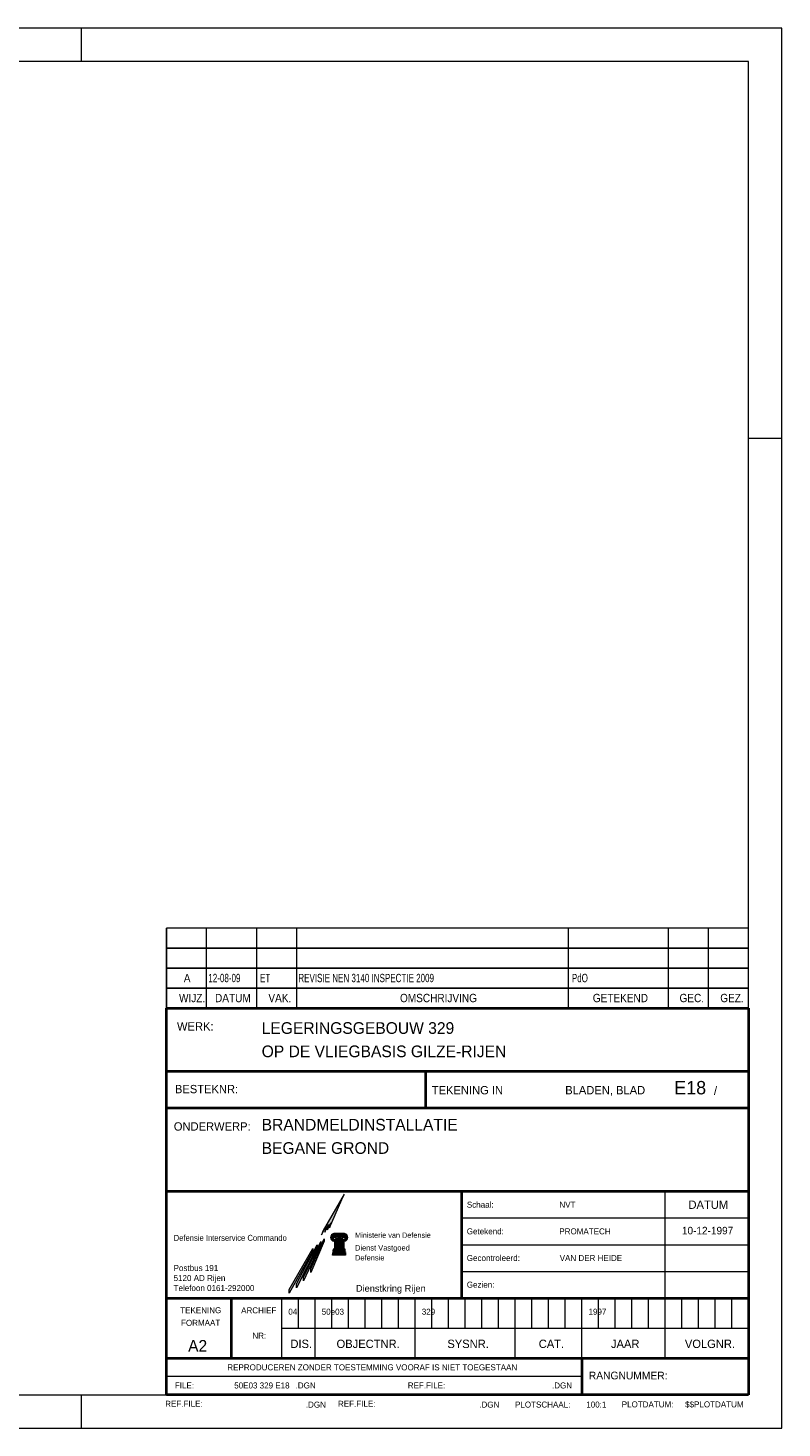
# Model space of a CAD drawing. Header units: millimetres. Extents: x -33 to 86, y -52 to 32.
# Tile 2 of 2: x 41 to 86, y -52 to 32. Entities that reach past the tile are written whole.
import ezdxf
from ezdxf.enums import TextEntityAlignment as Align

# ---------------------------------------------------------------- set-up
doc = ezdxf.new("R2010")
doc.units = ezdxf.units.MM
doc.layers.add('KADER', color=7, linetype='Continuous')
doc.layers.add('STEMPEL', color=7, linetype='Continuous')
doc.styles.add('dgn001', font='dgn001.shx')
doc.styles.add('dgn003', font='dgn003.shx')

# ---------------------------------------------------------------- blocks, each defined once
blk = doc.blocks.new('WIJZ')
at = {"layer": 'STEMPEL', "color": 1, "linetype": 'Continuous', "lineweight": 0}
for p, q in [((0, 0), (0, 1.206)), ((2.411000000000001, 0), (2.411000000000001, 1.206)), ((5.423999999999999, 0), (5.423999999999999, 1.206)), ((7.834000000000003, 0), (7.834000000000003, 1.206)), ((24.202, 0), (24.202, 1.206)), ((30.227, 0), (30.227, 1.206)), ((32.637, 0), (32.637, 1.206))]:
    blk.add_line(p, q, dxfattribs=at)
at = {"layer": 'STEMPEL', "color": 1, "linetype": 'Continuous', "lineweight": 0, "flags": 128}
blk.add_lwpolyline([(0, 0), (35.047, 0), (35.047, 1.206), (0, 1.206), (0, 0)], dxfattribs=at)
at = {"layer": 'STEMPEL', "color": 1, "linetype": 'Continuous', "lineweight": 0, "style": 'dgn001', "width": 0.8999892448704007}
for s, p in [('WIJZ.', (1.535679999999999, 0.6040430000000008)), ('DATUM', (3.98968, 0.6040430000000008)), ('VAK.', (6.817743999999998, 0.6040430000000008)), ('OMSCHRIJVING', (16.370232, 0.6040430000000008)), ('GETEKEND', (27.324488, 0.6040430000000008)), ('GEC.', (31.623744, 0.6040430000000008)), ('GEZ.', (34.04474400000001, 0.6040430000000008))]:
    blk.add_text(s, height=0.502086, dxfattribs=at).set_placement(p, align=Align.MIDDLE_CENTER)
blk = doc.blocks.new('WIJZA')
at = {"layer": 'STEMPEL', "color": 1, "linetype": 'Continuous', "lineweight": 0}
for p, q in [((0, 0), (0, 1.205000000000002)), ((2.411000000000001, 0), (2.411000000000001, 1.205000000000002)), ((5.423999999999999, 0), (5.423999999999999, 1.205000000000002)), ((7.834000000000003, 0), (7.834000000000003, 1.205000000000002)), ((24.202, 0), (24.202, 1.205000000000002)), ((30.227, 0), (30.227, 1.205000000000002)), ((32.637, 0), (32.637, 1.205000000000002))]:
    blk.add_line(p, q, dxfattribs=at)
at = {"layer": 'STEMPEL', "color": 1, "linetype": 'Continuous', "lineweight": 0, "flags": 128}
blk.add_lwpolyline([(0, 0), (35.047, 0), (35.047, 1.205000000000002), (0, 1.205000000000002), (0, 0)], dxfattribs=at)
at = {"layer": 'STEMPEL', "color": 1, "linetype": 'Continuous', "lineweight": 0, "style": 'dgn001', "width": 0.8999677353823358}
blk.add_text('A', height=0.502098, dxfattribs=at).set_placement((1.236936, 0.6030490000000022), align=Align.MIDDLE_CENTER)
at = {"layer": 'STEMPEL', "color": 1, "linetype": 'Continuous', "lineweight": 0, "style": 'dgn003'}
for s, height, width, p in [('12-08-09', 0.502098, 0.7199789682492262, (2.511000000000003, 0.6030490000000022)), ('ET    ', 0.502098, 0.7199789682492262, (5.625, 0.6030490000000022)), ('REVISIE NEN 3140 INSPECTIE 2009              ', 0.5020920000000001, 0.7199875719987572, (7.933, 0.6030459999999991)), ('PdO                   ', 0.5020920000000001, 0.7199875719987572, (24.40300000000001, 0.6030459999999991))]:
    blk.add_text(s, height=height, dxfattribs=dict(at, width=width)).set_placement(p, align=Align.MIDDLE_LEFT)
blk = doc.blocks.new('WIJZA1')
at = {"layer": 'STEMPEL', "color": 1, "linetype": 'Continuous', "lineweight": 0}
for p, q in [((0, 0), (0, 1.206)), ((2.411000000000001, 0), (2.411000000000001, 1.206)), ((5.423999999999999, 0), (5.423999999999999, 1.206)), ((7.834000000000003, 0), (7.834000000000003, 1.206)), ((24.202, 0), (24.202, 1.206)), ((30.227, 0), (30.227, 1.206)), ((32.637, 0), (32.637, 1.206))]:
    blk.add_line(p, q, dxfattribs=at)
at = {"layer": 'STEMPEL', "color": 1, "linetype": 'Continuous', "lineweight": 0, "flags": 128}
blk.add_lwpolyline([(0, 0), (35.047, 0), (35.047, 1.206), (0, 1.206), (0, 0)], dxfattribs=at)
blk = doc.blocks.new('WIJZA2')
at = {"layer": 'STEMPEL', "color": 1, "linetype": 'Continuous', "lineweight": 0}
for p, q in [((0, 0), (0, 1.204000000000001)), ((2.411000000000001, 0), (2.411000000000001, 1.204000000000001)), ((5.423999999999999, 0), (5.423999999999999, 1.204000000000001)), ((7.834000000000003, 0), (7.834000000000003, 1.204000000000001)), ((24.202, 0), (24.202, 1.204000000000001)), ((30.227, 0), (30.227, 1.204000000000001)), ((32.637, 0), (32.637, 1.204000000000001))]:
    blk.add_line(p, q, dxfattribs=at)
at = {"layer": 'STEMPEL', "color": 1, "linetype": 'Continuous', "lineweight": 0, "flags": 128}
blk.add_lwpolyline([(0, 0), (35.047, 0), (35.047, 1.204000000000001), (0, 1.204000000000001), (0, 0)], dxfattribs=at)
blk = doc.blocks.new('AnonymousCell10')
at = {"layer": 'STEMPEL'}
for points in [[(33.281, -28.095), (32.023, -30.269), (31.919, -30.545), (32.192, -30.05), (32.201, -30.117), (32.113, -30.378), (32.347, -29.919), (32.351, -29.991), (32.274, -30.242), (32.477, -29.81), (32.481, -29.883), (32.413, -30.126)], [(32.702, -31.344), (32.737, -31.344), (32.737, -30.969), (32.702, -30.969)], [(32.803, -31.344), (32.835, -31.344), (32.835, -30.934), (32.803, -30.934)], [(32.901, -31.344), (32.901, -30.693), (33.069, -30.693), (33.069, -31.344), (33.034, -31.344), (33.034, -30.728), (32.933, -30.728), (32.933, -31.344)], [(33.163, -31.344), (33.131, -31.344), (33.131, -30.934), (33.163, -30.934)], [(33.263, -31.344), (33.231, -31.344), (33.231, -30.969), (33.263, -30.969)], [(32.602, -31.644), (33.365, -31.644), (33.375, -31.772), (32.59, -31.772)], [(32.61, -31.557), (33.358, -31.557), (33.36, -31.593), (32.606, -31.593)], [(33.358, -31.557), (32.61, -31.557)], [(33.344, -31.394), (32.624, -31.394), (32.613, -31.509), (33.351, -31.509)]]:
    blk.add_hatch(color=1, dxfattribs=at).paths.add_polyline_path(points)
at = {"layer": 'STEMPEL', "true_color": 0xb3b3b3}
for points in [[(30.407, -33.492), (31.658, -31.141), (31.658, -31.278), (30.407, -33.727)], [(30.843, -33.087), (31.884, -30.949), (31.884, -31.085), (30.843, -33.319)], [(31.28, -32.583), (32.077, -30.788), (32.077, -30.913), (31.28, -32.801)], [(29.973, -33.82300000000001), (31.392, -31.368), (31.392, -31.504), (29.973, -34.06)]]:
    blk.add_hatch(color=253, dxfattribs=at).paths.add_polyline_path(points)
at = {"layer": 'STEMPEL'}
h = blk.add_hatch(color=1, dxfattribs=at)
edge = h.paths.add_edge_path()
edge.add_line((33.312, -30.463), (32.658, -30.463))
edge.add_line((32.658, -30.463), (32.65517296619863, -30.4625293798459))
edge.add_arc((32.69060258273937, -30.69145919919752), 0.2316551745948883, 98.79741111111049, 261.2025888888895)
edge.add_line((32.65517296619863, -30.92038901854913), (32.658, -30.921))
edge.add_line((32.658, -30.921), (32.716, -30.921))
edge.add_line((32.716, -30.921), (32.71240054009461, -30.92038901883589))
edge.add_arc((32.70804678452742, -30.77705216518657), 0.1434029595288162, 271.7397838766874, 361.5313616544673)
edge.add_arc((32.72472592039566, -30.78824999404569), 0.1275611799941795, 6.766707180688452, 159.3427849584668)
edge.add_arc((32.61988419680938, -30.75077356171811), 0.01635212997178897, 152.6044555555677, 337.7510361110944)
edge.add_line((32.63501886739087, -30.75696499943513), (32.63489632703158, -30.75686771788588))
edge.add_arc((32.70707016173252, -30.77702685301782), 0.07493632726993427, -16.834616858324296, 164.394227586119, ccw=False)
edge.add_arc((32.71833734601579, -30.77288733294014), 0.06574904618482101, 269.1056249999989, 336.8563666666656, ccw=False)
edge.add_line((32.71731105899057, -30.83862836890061), (32.718, -30.841))
edge.add_line((32.718, -30.841), (32.658, -30.841))
edge.add_line((32.658, -30.841), (32.65517296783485, -30.83862836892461))
edge.add_arc((32.67415311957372, -30.71598739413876), 0.124100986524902, 98.7974111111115, 261.2025888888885, ccw=False)
edge.add_line((32.65517296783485, -30.59334641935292), (32.658, -30.595))
edge.add_line((32.658, -30.595), (32.799, -30.595))
edge.add_line((32.799, -30.595), (32.79778218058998, -30.59334641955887))
edge.add_arc((32.77880204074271, -30.7159873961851), 0.1241009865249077, 36.36600277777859, 81.20259444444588, ccw=False)
edge.add_line((32.87873383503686, -30.6424028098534), (32.879, -30.641))
edge.add_line((32.879, -30.641), (33.088, -30.641))
edge.add_line((33.088, -30.641), (33.08569729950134, -30.6424028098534))
edge.add_arc((33.18562909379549, -30.71598739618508), 0.1241009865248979, 98.7974055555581, 143.6339972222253, ccw=False)
edge.add_line((33.16664895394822, -30.59334641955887), (33.167, -30.595))
edge.add_line((33.167, -30.595), (33.312, -30.595))
edge.add_line((33.312, -30.595), (33.30925816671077, -30.59334641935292))
edge.add_arc((33.2902780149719, -30.71598739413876), 0.124100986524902, -81.2025888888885, 81.2025888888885, ccw=False)
edge.add_line((33.30925816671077, -30.83862836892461), (33.312, -30.841))
edge.add_line((33.312, -30.841), (33.248, -30.841))
edge.add_line((33.248, -30.841), (33.2471200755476, -30.83862836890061))
edge.add_arc((33.24609378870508, -30.77288733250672), 0.06574904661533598, 203.1436331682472, 270.8943748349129, ccw=False)
edge.add_arc((33.2573609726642, -30.77702685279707), 0.0749363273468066, 15.605772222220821, 196.834616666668, ccw=False)
edge.add_line((33.32953480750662, -30.75686771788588), (33.3294122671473, -30.75696499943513))
edge.add_arc((33.3445469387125, -30.75077356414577), 0.01635212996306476, 202.2489547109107, 387.3955352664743)
edge.add_arc((33.23970521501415, -30.7882499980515), 0.1275611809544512, 20.65721451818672, 173.2332922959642)
edge.add_arc((33.25638434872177, -30.77705216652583), 0.1434029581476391, 178.4686388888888, 268.2602166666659)
edge.add_line((33.25203059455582, -30.92038901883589), (33.252, -30.921))
edge.add_line((33.252, -30.921), (33.312, -30.921))
edge.add_line((33.312, -30.921), (33.30925816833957, -30.92038901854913))
edge.add_arc((33.27523588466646, -30.69148234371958), 0.2314212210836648, 278.4539540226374, 440.8591318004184)
at = {"layer": 'KADER', "color": 1, "linetype": 'Continuous', "lineweight": 0}
for p, q in [((59.65000000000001, 42.176), (-59.649, 42.176)), ((17.474, 40.167), (17.474, 42.176)), ((59.65000000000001, -42.17700000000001), (59.65000000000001, 42.176)), ((57.642, 17.472), (59.65000000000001, 17.472)), ((17.474, -42.17700000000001), (17.474, -40.169)), ((-59.649, -42.17700000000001), (59.65000000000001, -42.17700000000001))]:
    blk.add_line(p, q, dxfattribs=at)
at = {"layer": 'KADER', "color": 5, "linetype": 'Continuous', "lineweight": 0}
for p, q in [((57.642, 40.167), (-57.64100000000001, 40.167)), ((57.642, -40.169), (57.642, 40.167)), ((-57.64100000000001, -40.169), (57.642, -40.169))]:
    blk.add_line(p, q, dxfattribs=at)
at = {"layer": 'STEMPEL', "color": 4, "linetype": 'Continuous', "lineweight": 40}
for p, q in [((22.595, -16.873), (57.642, -16.873)), ((22.595, -40.169), (22.595, -16.873)), ((57.642, -16.873), (57.642, -40.169)), ((22.595, -20.687), (57.642, -20.687)), ((38.2, -22.896), (38.2, -20.687)), ((22.595, -22.896), (57.642, -22.896)), ((22.595, -27.917), (57.642, -27.917)), ((40.376, -34.345), (40.376, -27.917)), ((22.595, -34.345), (57.642, -34.345)), ((26.512, -37.95999999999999), (26.512, -34.345)), ((22.595, -37.95999999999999), (57.642, -37.95999999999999)), ((47.59999999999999, -37.95999999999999), (47.59999999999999, -40.169)), ((57.642, -40.169), (22.595, -40.169))]:
    blk.add_line(p, q, dxfattribs=at)
at = {"layer": 'STEMPEL', "color": 1, "linetype": 'Continuous', "lineweight": 0}
for p, q in [((52.621, -37.95999999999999), (52.621, -27.917)), ((40.376, -29.524), (57.642, -29.524)), ((33.034, -30.728), (33.034, -31.344)), ((40.376, -31.131), (57.642, -31.131)), ((40.376, -32.738), (57.642, -32.738)), ((30.528, -36.154), (30.528, -34.345)), ((31.532, -37.95999999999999), (31.532, -34.345)), ((32.536, -36.154), (32.536, -34.345)), ((33.541, -36.154), (33.541, -34.345)), ((34.545, -36.154), (34.545, -34.345)), ((35.549, -36.154), (35.549, -34.345)), ((36.554, -36.154), (36.554, -34.345)), ((37.55799999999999, -37.95999999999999), (37.55799999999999, -34.345)), ((38.562, -36.154), (38.562, -34.345)), ((39.566, -36.154), (39.566, -34.345)), ((40.56999999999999, -36.154), (40.56999999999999, -34.345)), ((41.575, -36.154), (41.575, -34.345)), ((42.58, -36.154), (42.58, -34.345)), ((43.583, -37.95999999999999), (43.583, -34.345)), ((44.58799999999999, -36.154), (44.58799999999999, -34.345)), ((45.592, -36.154), (45.592, -34.345)), ((46.59699999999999, -36.154), (46.59699999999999, -34.345)), ((47.59999999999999, -37.95999999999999), (47.59999999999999, -34.345)), ((48.604, -36.154), (48.604, -34.345)), ((49.60899999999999, -36.154), (49.60899999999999, -34.345)), ((50.613, -36.154), (50.613, -34.345)), ((51.616, -36.154), (51.616, -34.345)), ((53.625, -36.154), (53.625, -34.345)), ((54.63, -36.154), (54.63, -34.345)), ((55.634, -36.154), (55.634, -34.345)), ((56.63800000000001, -36.154), (56.63800000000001, -34.345)), ((29.523, -36.154), (57.642, -36.154)), ((47.59999999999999, -39.065), (22.595, -39.065))]:
    blk.add_line(p, q, dxfattribs=at)
at = {"layer": 'STEMPEL', "color": 2, "linetype": 'Continuous', "lineweight": 13}
blk.add_line((29.523, -37.95999999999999), (29.523, -34.345), dxfattribs=at)
at = {"layer": 'STEMPEL', "color": 1, "linetype": 'Continuous', "lineweight": 0, "flags": 128}
for points in [[(33.281, -28.095), (32.023, -30.269), (31.919, -30.545), (32.192, -30.05), (32.201, -30.117), (32.113, -30.378), (32.347, -29.919), (32.351, -29.991), (32.274, -30.242), (32.477, -29.81), (32.481, -29.883), (32.413, -30.126), (33.281, -28.095)], [(32.702, -31.344), (32.737, -31.344), (32.737, -30.969), (32.702, -30.969), (32.702, -31.344)], [(32.803, -31.344), (32.835, -31.344), (32.835, -30.934), (32.803, -30.934), (32.803, -31.344)], [(32.901, -31.344), (32.901, -30.693), (33.069, -30.693), (33.069, -31.344), (33.034, -31.344), (33.034, -30.728), (32.933, -30.728), (32.933, -31.344), (32.901, -31.344)], [(33.163, -31.344), (33.131, -31.344), (33.131, -30.934), (33.163, -30.934), (33.163, -31.344)], [(33.263, -31.344), (33.231, -31.344), (33.231, -30.969), (33.263, -30.969), (33.263, -31.344)], [(32.602, -31.644), (33.365, -31.644), (33.375, -31.772), (32.59, -31.772), (32.602, -31.644)], [(32.61, -31.557), (33.358, -31.557), (33.36, -31.593), (32.606, -31.593), (32.61, -31.557)], [(33.358, -31.557), (32.61, -31.557), (33.358, -31.557)], [(33.344, -31.394), (32.624, -31.394), (32.613, -31.509), (33.351, -31.509), (33.344, -31.394)]]:
    blk.add_lwpolyline(points, dxfattribs=at)
at = {"layer": 'STEMPEL', "color": 253, "linetype": 'Continuous', "lineweight": 0, "true_color": 0xb3b3b3, "flags": 128}
for points in [[(30.407, -33.492), (31.658, -31.141), (31.658, -31.278), (30.407, -33.727), (30.407, -33.492)], [(30.843, -33.087), (31.884, -30.949), (31.884, -31.085), (30.843, -33.319), (30.843, -33.087)], [(31.28, -32.583), (32.077, -30.788), (32.077, -30.913), (31.28, -32.801), (31.28, -32.583)], [(29.973, -33.82300000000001), (31.392, -31.368), (31.392, -31.504), (29.973, -34.06), (29.973, -33.82300000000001)]]:
    blk.add_lwpolyline(points, dxfattribs=at)
at = {"layer": 'STEMPEL', "color": 1, "linetype": 'Continuous', "lineweight": 0, "flags": 128}
blk.add_lwpolyline([(33.312, -30.463), (32.658, -30.463), (32.65517296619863, -30.4625293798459, 0.8571428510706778), (32.65517296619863, -30.92038901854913), (32.658, -30.921), (32.716, -30.921), (32.71240054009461, -30.92038901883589, 0.4131485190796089), (32.85139852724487, -30.77321984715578, 0.7853415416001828), (32.60536593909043, -30.74324944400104, 1.045952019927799), (32.63501886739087, -30.75696499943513), (32.63489632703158, -30.75686771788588, -1.010781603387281), (32.77879506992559, -30.79872917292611, -0.3045418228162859), (32.71731105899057, -30.83862836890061), (32.718, -30.841), (32.658, -30.841), (32.65517296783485, -30.83862836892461, -0.8571428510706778), (32.65517296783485, -30.59334641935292), (32.658, -30.595), (32.799, -30.595), (32.79778218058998, -30.59334641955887, -0.1981712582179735), (32.87873383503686, -30.6424028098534), (32.879, -30.641), (33.088, -30.641), (33.08569729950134, -30.6424028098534, -0.1981712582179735), (33.16664895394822, -30.59334641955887), (33.167, -30.595), (33.312, -30.595), (33.30925816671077, -30.59334641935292, -0.8571428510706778), (33.30925816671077, -30.83862836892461), (33.312, -30.841), (33.248, -30.841), (33.2471200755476, -30.83862836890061, -0.3045418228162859), (33.18563606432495, -30.7987291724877, -1.010781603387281), (33.32953480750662, -30.75686771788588), (33.3294122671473, -30.75696499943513, 1.045952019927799), (33.35906519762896, -30.74324944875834, 0.7853415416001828), (33.11303260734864, -30.77321984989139, 0.4131485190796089), (33.25203059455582, -30.92038901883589), (33.252, -30.921), (33.312, -30.921), (33.30925816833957, -30.92038901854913, 0.8571428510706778), (33.312, -30.463)], format="xyb", dxfattribs=at)
at = {"color": 1, "linetype": 'Continuous', "lineweight": 0}
for name, p in [('WIJZA2', (22.595, -13.256)), ('WIJZA1', (22.595, -14.462)), ('WIJZA', (22.595, -15.667)), ('WIJZ', (22.595, -16.873))]:
    blk.add_blockref(name, p, dxfattribs=at)
at = {"layer": 'STEMPEL', "color": 3, "linetype": 'Continuous', "lineweight": 30, "style": 'dgn003'}
for s, p in [('LEGERINGSGEBOUW 329                       ', (28.319, -18.077541)), ('OP DE VLIEGBASIS GILZE-RIJEN              ', (28.319, -19.482541)), ('BRANDMELDINSTALLATIE                      ', (28.319, -23.901541)), ('BEGANE GROND                              ', (28.319, -25.30854099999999))]:
    blk.add_text(s, height=0.702918, dxfattribs=at).set_placement(p, align=Align.MIDDLE_LEFT)
for s, p in [('WERK:', (23.221, -18.23)), ('ONDERWERP:', (23.028, -24.258))]:
    blk.add_text(s, height=0.502098, dxfattribs=at).set_placement(p)
at = {"layer": 'STEMPEL', "color": 2, "linetype": 'Continuous', "lineweight": 13, "style": 'dgn003'}
for s, p in [('BESTEKNR:', (23.097, -22.007)), ('TEKENING IN ', (38.562, -22.073)), ('BLADEN, BLAD', (46.59699999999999, -22.073)), ('/', (55.553, -22.107))]:
    blk.add_text(s, height=0.502098, dxfattribs=at).set_placement(p)
at = {"layer": 'STEMPEL', "color": 4, "linetype": 'Continuous', "lineweight": 0, "style": 'dgn003'}
blk.add_text('E18', height=0.8033520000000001, dxfattribs=at).set_placement((53.169, -22.073))
at = {"layer": 'STEMPEL', "color": 1, "linetype": 'Continuous', "lineweight": 0}
for s, style, p in [('Schaal:', 'dgn003', (40.675, -28.72025)), ('NVT               ', 'dgn003', (46.246, -28.72025)), ('Getekend:', 'dgn003', (40.67100000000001, -30.32825)), ('PROMATECH             ', 'dgn003', (46.242, -30.32825)), ('Gecontroleerd:', 'dgn003', (40.67100000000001, -31.93525)), ('VAN DER HEIDE     ', 'dgn003', (46.265, -31.93525)), ('Postbus 191', 'dgn001', (23.016, -32.54025)), ('5120 AD Rijen', 'dgn001', (23.016, -33.14225)), ('Telefoon 0161-292000', 'dgn001', (23.016, -33.74525)), ('Gezien:', 'dgn003', (40.67100000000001, -33.54225)), ('FILE:', 'dgn003', (23.091, -39.61425)), ('.DGN', 'dgn003', (30.362, -39.61425)), ('REF.FILE:', 'dgn003', (37.116, -39.61425)), ('.DGN', 'dgn003', (45.80200000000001, -39.61425)), ('REF.FILE:', 'dgn003', (22.511, -40.71925)), ('.DGN', 'dgn003', (30.978, -40.77025)), ('REF.FILE:', 'dgn003', (32.916, -40.71925)), ('.DGN', 'dgn003', (41.423, -40.77025)), ('PLOTSCHAAL:', 'dgn003', (43.57599999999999, -40.76425)), ('100:1', 'dgn003', (47.86499999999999, -40.76425)), ('PLOTDATUM:', 'dgn003', (50.001, -40.75624999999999)), ('$$PLOTDATUM', 'dgn003', (53.81699999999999, -40.75624999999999))]:
    blk.add_text(s, height=0.3615, dxfattribs=dict(at, style=style)).set_placement(p, align=Align.MIDDLE_LEFT)
at = {"layer": 'STEMPEL', "color": 1, "linetype": 'Continuous', "lineweight": 0, "style": 'dgn003'}
for s, height, p in [('DATUM', 0.502098, (55.212245, -28.721951)), ('10-12-1997', 0.451872, (55.16936, -30.282064)), ('TEKENING', 0.3615, (24.65, -35.07825)), ('ARCHIEF', 0.3615, (28.14425, -35.08725)), ('FORMAAT', 0.3615, (24.64425, -35.84025)), ('NR:', 0.3615, (28.17525, -36.61225))]:
    blk.add_text(s, height=height, dxfattribs=at).set_placement(p, align=Align.MIDDLE_CENTER)
at = {"layer": 'STEMPEL', "color": 2, "linetype": 'Continuous', "lineweight": 0, "style": 'dgn001', "width": 0.9473178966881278}
blk.add_text('Defensie Interservice Commando', height=0.362514, dxfattribs=at).set_placement((23.018, -30.720743), align=Align.MIDDLE_LEFT)
at = {"layer": 'STEMPEL', "color": 1, "linetype": 'Continuous', "lineweight": 0, "style": 'dgn001'}
blk.add_text('Ministerie van Defensie', height=0.318126, dxfattribs=at).set_placement((33.939, -30.40087400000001), align=Align.TOP_LEFT)
at = {"layer": 'STEMPEL', "color": 2, "linetype": 'Continuous', "lineweight": 13, "style": 'dgn001', "width": 1.036051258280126}
blk.add_text('Dienstkring Rijen      ', height=0.401262, dxfattribs=at).set_placement((33.993, -33.764369), align=Align.MIDDLE_LEFT)
at = {"layer": 'STEMPEL', "color": 1, "linetype": 'Continuous', "lineweight": 0, "style": 'dgn003'}
for s, p in [('04', (29.925, -35.34999999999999)), ('50e03 ', (31.934, -35.34999999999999)), ('329   ', (37.95999999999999, -35.34999999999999)), ('1997 ', (48.002, -35.34999999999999))]:
    blk.add_text(s, height=0.3615, dxfattribs=at).set_placement(p)
at = {"layer": 'STEMPEL', "color": 2, "linetype": 'Continuous', "lineweight": 13, "style": 'dgn003'}
for s, height, p in [('A2', 0.702918, (24.463918, -37.227541)), ('DIS.', 0.502098, (30.702196, -37.105951)), ('OBJECTNR.', 0.502098, (34.730441, -37.105951)), ('SYSNR.', 0.502098, (40.74929399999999, -37.105951)), ('CAT.', 0.502098, (45.76819599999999, -37.105951)), ('JAAR', 0.502098, (50.20919599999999, -37.105951)), ('VOLGNR.', 0.502098, (55.312343, -37.105951)), ('REPRODUCEREN ZONDER TOESTEMMING VOORAF IS NIET TOEGESTAAN', 0.3615, (34.97875, -38.52124999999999))]:
    blk.add_text(s, height=height, dxfattribs=at).set_placement(p, align=Align.MIDDLE_CENTER)
blk.add_text('RANGNUMMER:', height=0.4619220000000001, dxfattribs=at).set_placement((48.02, -39.015039), align=Align.MIDDLE_LEFT)
at = {"layer": 'STEMPEL', "color": 1, "linetype": 'Continuous', "lineweight": 0, "style": 'dgn003'}
blk.add_text('50E03 329 E18  ', height=0.3615, dxfattribs=at).set_placement((30.2685, -39.61425), align=Align.MIDDLE_RIGHT)
at = {"layer": 'STEMPEL', "color": 2, "linetype": 'Continuous', "lineweight": 0, "insert": (33.94, -31.158), "char_height": 0.325344, "attachment_point": 1, "line_spacing_factor": 1.103467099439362, "style": 'dgn001'}
blk.add_mtext('Dienst Vastgoed\\PDefensie', dxfattribs=at)

msp = doc.modelspace()

# ---------------------------------------------------------------- block references
at = {"color": 1, "linetype": 'Continuous', "lineweight": 0}
msp.add_blockref('AnonymousCell10', (26.545, -9.98), dxfattribs=at)

doc.saveas('drawing.dxf')
